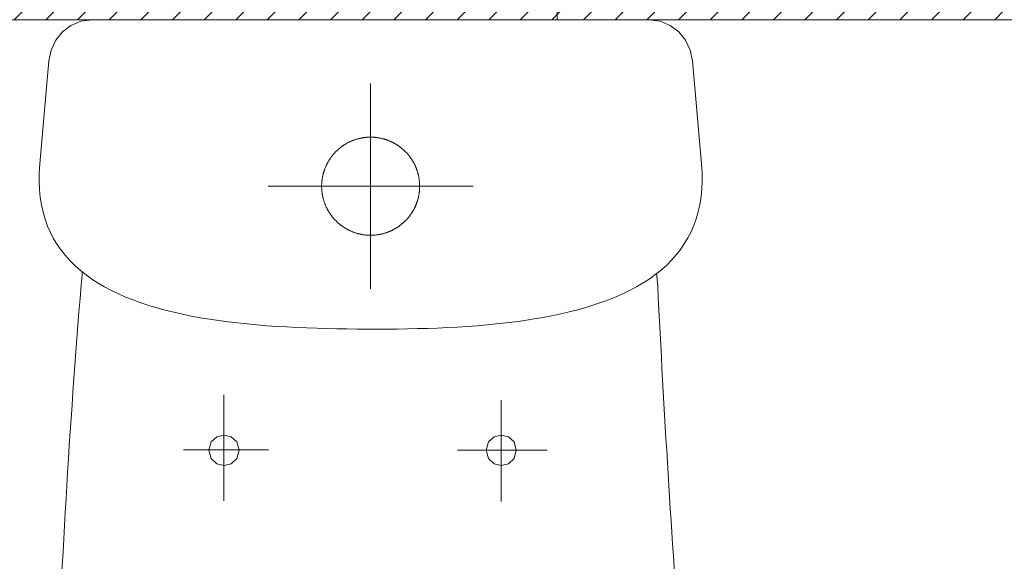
# Model space of a CAD drawing. Header units: inches. Extents: x 27484 to 71626, y -45113 to 39.
# Tile 90 of 256: x 34262 to 34317, y -31836 to -31806. Entities that reach past the tile are written whole.
import ezdxf

# ---------------------------------------------------------------- set-up
doc = ezdxf.new("R2010")
doc.units = ezdxf.units.IN
doc.header["$LTSCALE"] = 50
doc.header["$MEASUREMENT"] = 0
for name, color, linetype, lineweight in [('A-ARMATURA', 45, 'Continuous', 5), ('A-SCIANY', 5, 'Continuous', 18), ('A-ść. istn.', 8, 'Continuous', 0)]:
    doc.layers.add(name, color=color, linetype=linetype, lineweight=lineweight)

# ---------------------------------------------------------------- blocks, each defined once
blk = doc.blocks.new('A$C04280096')
at = {"layer": 'A-ARMATURA'}
for p, q in [((-161.82, -0.83), (-155.43, 0)), ((-155.43, 0), (155.43, 0)), ((155.43, 0), (161.82, -0.83)), ((-172.25, -6.79), (-167.48, -3.17)), ((-167.48, -3.17), (-161.82, -0.83)), ((161.82, -0.83), (167.48, -3.17)), ((167.48, -3.17), (172.25, -6.79)), ((-176, -11.46), (-172.25, -6.79)), ((172.25, -6.79), (176, -11.47)), ((-178.58, -16.96), (-176, -11.46)), ((176, -11.47), (178.58, -16.97)), ((-179.85, -23.06), (-178.58, -16.96)), ((178.58, -16.97), (179.85, -23.06)), ((-184.97, -80.5), (-179.85, -23.06)), ((179.85, -23.06), (184.97, -80.5)), ((0, -150.3), (0, -35.69)), ((-4.82, -66.02), (-5.1, -66.08)), ((-4.54, -65.97), (-4.82, -66.02)), ((-4.25, -65.93), (-4.54, -65.97)), ((-3.97, -65.89), (-4.25, -65.93)), ((-3.68, -65.85), (-3.97, -65.89)), ((-3.4, -65.81), (-3.68, -65.85)), ((-3.12, -65.77), (-3.4, -65.81)), ((-2.83, -65.74), (-3.12, -65.77)), ((-2.54, -65.72), (-2.83, -65.74)), ((-2.26, -65.69), (-2.54, -65.72)), ((-1.97, -65.67), (-2.26, -65.69)), ((-1.69, -65.65), (-1.97, -65.67)), ((-1.4, -65.63), (-1.69, -65.65)), ((-1.11, -65.62), (-1.4, -65.63)), ((-0.83, -65.61), (-1.11, -65.62)), ((-0.54, -65.6), (-0.83, -65.61)), ((-0.25, -65.6), (-0.54, -65.6)), ((0.03, -65.6), (-0.25, -65.6)), ((0.32, -65.6), (0.03, -65.6)), ((0.61, -65.6), (0.32, -65.6)), ((0.89, -65.61), (0.61, -65.6)), ((1.18, -65.62), (0.89, -65.61)), ((1.47, -65.64), (1.18, -65.62)), ((1.75, -65.65), (1.47, -65.64)), ((2.04, -65.67), (1.75, -65.65)), ((2.33, -65.7), (2.04, -65.67)), ((2.61, -65.72), (2.33, -65.7)), ((2.9, -65.75), (2.61, -65.72)), ((3.18, -65.78), (2.9, -65.75)), ((3.47, -65.82), (3.18, -65.78)), ((3.75, -65.86), (3.47, -65.82)), ((4.04, -65.9), (3.75, -65.86)), ((4.32, -65.94), (4.04, -65.9)), ((4.6, -65.99), (4.32, -65.94)), ((4.88, -66.04), (4.6, -65.99)), ((5.17, -66.09), (4.88, -66.04)), ((-16.99, -71.5), (-17.21, -71.68)), ((-16.76, -71.32), (-16.99, -71.5)), ((-16.54, -71.15), (-16.76, -71.32)), ((-16.31, -70.98), (-16.54, -71.15)), ((-16.08, -70.81), (-16.31, -70.98)), ((-15.84, -70.64), (-16.08, -70.81)), ((-15.61, -70.48), (-15.84, -70.64)), ((-15.37, -70.32), (-15.61, -70.48)), ((-15.13, -70.16), (-15.37, -70.32)), ((-14.89, -70), (-15.13, -70.16)), ((-14.65, -69.84), (-14.89, -70)), ((-14.41, -69.69), (-14.65, -69.84)), ((-14.16, -69.54), (-14.41, -69.69)), ((-13.92, -69.39), (-14.16, -69.54)), ((-13.67, -69.25), (-13.92, -69.39)), ((-13.42, -69.11), (-13.67, -69.25)), ((-13.17, -68.97), (-13.42, -69.11)), ((-12.92, -68.83), (-13.17, -68.97)), ((-12.66, -68.7), (-12.92, -68.83)), ((-12.41, -68.57), (-12.66, -68.7)), ((-12.15, -68.44), (-12.41, -68.57)), ((-11.89, -68.31), (-12.15, -68.44)), ((-11.63, -68.19), (-11.89, -68.31)), ((-11.37, -68.07), (-11.63, -68.19)), ((-11.11, -67.95), (-11.37, -68.07)), ((-10.85, -67.84), (-11.11, -67.95)), ((-10.58, -67.72), (-10.85, -67.84)), ((-10.32, -67.62), (-10.58, -67.72)), ((-10.05, -67.51), (-10.32, -67.62)), ((-9.79, -67.4), (-10.05, -67.51)), ((-9.52, -67.3), (-9.79, -67.4)), ((-9.25, -67.21), (-9.52, -67.3)), ((-8.98, -67.11), (-9.25, -67.21)), ((-8.71, -67.02), (-8.98, -67.11)), ((-8.43, -66.93), (-8.71, -67.02)), ((-8.16, -66.84), (-8.43, -66.93)), ((-7.89, -66.76), (-8.16, -66.84)), ((-7.61, -66.68), (-7.89, -66.76)), ((-7.33, -66.6), (-7.61, -66.68)), ((-7.06, -66.52), (-7.33, -66.6)), ((-6.78, -66.45), (-7.06, -66.52)), ((-6.5, -66.38), (-6.78, -66.45)), ((-6.22, -66.31), (-6.5, -66.38)), ((-5.94, -66.25), (-6.22, -66.31)), ((-5.66, -66.19), (-5.94, -66.25)), ((-5.38, -66.13), (-5.66, -66.19)), ((-5.1, -66.08), (-5.38, -66.13)), ((5.45, -66.14), (5.17, -66.09)), ((5.73, -66.2), (5.45, -66.14)), ((6.01, -66.26), (5.73, -66.2)), ((6.29, -66.33), (6.01, -66.26)), ((6.57, -66.4), (6.29, -66.33)), ((6.85, -66.47), (6.57, -66.4)), ((7.12, -66.54), (6.85, -66.47)), ((7.4, -66.62), (7.12, -66.54)), ((7.68, -66.69), (7.4, -66.62)), ((7.95, -66.78), (7.68, -66.69)), ((8.22, -66.86), (7.95, -66.78)), ((8.5, -66.95), (8.22, -66.86)), ((8.77, -67.04), (8.5, -66.95)), ((9.04, -67.13), (8.77, -67.04)), ((9.31, -67.23), (9.04, -67.13)), ((9.58, -67.33), (9.31, -67.23)), ((9.85, -67.43), (9.58, -67.33)), ((10.12, -67.53), (9.85, -67.43)), ((10.38, -67.64), (10.12, -67.53)), ((10.65, -67.75), (10.38, -67.64)), ((10.91, -67.86), (10.65, -67.75)), ((11.17, -67.98), (10.91, -67.86)), ((11.43, -68.1), (11.17, -67.98)), ((11.69, -68.22), (11.43, -68.1)), ((11.95, -68.34), (11.69, -68.22)), ((12.21, -68.47), (11.95, -68.34)), ((12.47, -68.6), (12.21, -68.47)), ((12.72, -68.73), (12.47, -68.6)), ((12.98, -68.86), (12.72, -68.73)), ((13.23, -69), (12.98, -68.86)), ((13.48, -69.14), (13.23, -69)), ((13.73, -69.28), (13.48, -69.14)), ((13.97, -69.43), (13.73, -69.28)), ((14.22, -69.58), (13.97, -69.43)), ((14.46, -69.73), (14.22, -69.58)), ((14.71, -69.88), (14.46, -69.73)), ((14.95, -70.03), (14.71, -69.88)), ((15.19, -70.19), (14.95, -70.03)), ((15.43, -70.35), (15.19, -70.19)), ((15.66, -70.52), (15.43, -70.35)), ((15.9, -70.68), (15.66, -70.52)), ((16.13, -70.85), (15.9, -70.68)), ((16.36, -71.02), (16.13, -70.85)), ((16.59, -71.19), (16.36, -71.02)), ((16.82, -71.37), (16.59, -71.19)), ((17.04, -71.54), (16.82, -71.37)), ((-22.14, -76.86), (-22.31, -77.09)), ((-21.97, -76.63), (-22.14, -76.86)), ((-21.8, -76.4), (-21.97, -76.63)), ((-21.63, -76.17), (-21.8, -76.4)), ((-21.45, -75.95), (-21.63, -76.17)), ((-21.27, -75.73), (-21.45, -75.95)), ((-21.09, -75.5), (-21.27, -75.73)), ((-20.9, -75.28), (-21.09, -75.5)), ((-20.72, -75.07), (-20.9, -75.28)), ((-20.53, -74.85), (-20.72, -75.07)), ((-20.34, -74.64), (-20.53, -74.85)), ((-20.14, -74.42), (-20.34, -74.64)), ((-19.95, -74.21), (-20.14, -74.42)), ((-19.75, -74.01), (-19.95, -74.21)), ((-19.55, -73.8), (-19.75, -74.01)), ((-19.35, -73.6), (-19.55, -73.8)), ((-19.14, -73.39), (-19.35, -73.6)), ((-18.94, -73.2), (-19.14, -73.39)), ((-18.73, -73), (-18.94, -73.2)), ((-18.52, -72.8), (-18.73, -73)), ((-18.31, -72.61), (-18.52, -72.8)), ((-18.09, -72.42), (-18.31, -72.61)), ((-17.87, -72.23), (-18.09, -72.42)), ((-17.66, -72.05), (-17.87, -72.23)), ((-17.44, -71.86), (-17.66, -72.05)), ((-17.21, -71.68), (-17.44, -71.86)), ((17.27, -71.72), (17.04, -71.54)), ((17.49, -71.91), (17.27, -71.72)), ((17.71, -72.09), (17.49, -71.91)), ((17.93, -72.28), (17.71, -72.09)), ((18.14, -72.46), (17.93, -72.28)), ((18.36, -72.66), (18.14, -72.46)), ((18.57, -72.85), (18.36, -72.66)), ((18.78, -73.04), (18.57, -72.85)), ((18.99, -73.24), (18.78, -73.04)), ((19.19, -73.44), (18.99, -73.24)), ((19.39, -73.64), (19.19, -73.44)), ((19.6, -73.85), (19.39, -73.64)), ((19.8, -74.05), (19.6, -73.85)), ((19.99, -74.26), (19.8, -74.05)), ((20.19, -74.47), (19.99, -74.26)), ((20.38, -74.69), (20.19, -74.47)), ((20.57, -74.9), (20.38, -74.69)), ((20.76, -75.12), (20.57, -74.9)), ((20.95, -75.33), (20.76, -75.12)), ((21.13, -75.56), (20.95, -75.33)), ((21.31, -75.78), (21.13, -75.56)), ((21.49, -76), (21.31, -75.78)), ((21.67, -76.23), (21.49, -76)), ((21.84, -76.46), (21.67, -76.23)), ((22.01, -76.69), (21.84, -76.46)), ((22.18, -76.92), (22.01, -76.69)), ((22.35, -77.15), (22.18, -76.92)), ((-185.28, -85.38), (-184.97, -80.5)), ((-25.24, -82.34), (-25.35, -82.61)), ((-25.13, -82.08), (-25.24, -82.34)), ((-25.01, -81.82), (-25.13, -82.08)), ((-24.89, -81.56), (-25.01, -81.82)), ((-24.77, -81.3), (-24.89, -81.56)), ((-24.65, -81.04), (-24.77, -81.3)), ((-24.52, -80.78), (-24.65, -81.04)), ((-24.39, -80.52), (-24.52, -80.78)), ((-24.26, -80.27), (-24.39, -80.52)), ((-24.13, -80.02), (-24.26, -80.27)), ((-23.99, -79.76), (-24.13, -80.02)), ((-23.85, -79.51), (-23.99, -79.76)), ((-23.71, -79.26), (-23.85, -79.51)), ((-23.56, -79.02), (-23.71, -79.26)), ((-23.42, -78.77), (-23.56, -79.02)), ((-23.27, -78.53), (-23.42, -78.77)), ((-23.11, -78.28), (-23.27, -78.53)), ((-22.96, -78.04), (-23.11, -78.28)), ((-22.8, -77.8), (-22.96, -78.04)), ((-22.64, -77.57), (-22.8, -77.8)), ((-22.48, -77.33), (-22.64, -77.57)), ((-22.31, -77.09), (-22.48, -77.33)), ((22.51, -77.38), (22.35, -77.15)), ((22.68, -77.62), (22.51, -77.38)), ((22.84, -77.86), (22.68, -77.62)), ((22.99, -78.1), (22.84, -77.86)), ((23.15, -78.34), (22.99, -78.1)), ((23.3, -78.58), (23.15, -78.34)), ((23.45, -78.83), (23.3, -78.58)), ((23.6, -79.08), (23.45, -78.83)), ((23.74, -79.32), (23.6, -79.08)), ((23.88, -79.57), (23.74, -79.32)), ((24.02, -79.82), (23.88, -79.57)), ((24.16, -80.08), (24.02, -79.82)), ((24.29, -80.33), (24.16, -80.08)), ((24.42, -80.58), (24.29, -80.33)), ((24.55, -80.84), (24.42, -80.58)), ((24.68, -81.1), (24.55, -80.84)), ((24.8, -81.36), (24.68, -81.1)), ((24.92, -81.62), (24.8, -81.36)), ((25.04, -81.88), (24.92, -81.62)), ((25.16, -82.14), (25.04, -81.88)), ((25.27, -82.41), (25.16, -82.14)), ((25.38, -82.67), (25.27, -82.41)), ((184.97, -80.5), (185.28, -85.44)), ((-185.34, -90.09), (-185.28, -85.38)), ((-26.9, -87.82), (-26.96, -88.11)), ((-26.85, -87.54), (-26.9, -87.82)), ((-26.79, -87.26), (-26.85, -87.54)), ((-26.73, -86.98), (-26.79, -87.26)), ((-26.66, -86.7), (-26.73, -86.98)), ((-26.6, -86.42), (-26.66, -86.7)), ((-26.53, -86.15), (-26.6, -86.42)), ((-26.45, -85.87), (-26.53, -86.15)), ((-26.38, -85.59), (-26.45, -85.87)), ((-26.3, -85.32), (-26.38, -85.59)), ((-26.22, -85.04), (-26.3, -85.32)), ((-26.13, -84.77), (-26.22, -85.04)), ((-26.04, -84.49), (-26.13, -84.77)), ((-25.95, -84.22), (-26.04, -84.49)), ((-25.86, -83.95), (-25.95, -84.22)), ((-25.76, -83.68), (-25.86, -83.95)), ((-25.67, -83.41), (-25.76, -83.68)), ((-25.56, -83.14), (-25.67, -83.41)), ((-25.46, -82.88), (-25.56, -83.14)), ((-25.35, -82.61), (-25.46, -82.88)), ((25.48, -82.94), (25.38, -82.67)), ((25.59, -83.21), (25.48, -82.94)), ((25.69, -83.47), (25.59, -83.21)), ((25.79, -83.74), (25.69, -83.47)), ((25.88, -84.01), (25.79, -83.74)), ((25.98, -84.29), (25.88, -84.01)), ((26.07, -84.56), (25.98, -84.29)), ((26.15, -84.83), (26.07, -84.56)), ((26.24, -85.11), (26.15, -84.83)), ((26.32, -85.38), (26.24, -85.11)), ((26.4, -85.66), (26.32, -85.38)), ((26.47, -85.93), (26.4, -85.66)), ((26.54, -86.21), (26.47, -85.93)), ((26.61, -86.49), (26.54, -86.21)), ((26.68, -86.77), (26.61, -86.49)), ((26.74, -87.05), (26.68, -86.77)), ((26.8, -87.33), (26.74, -87.05)), ((26.86, -87.61), (26.8, -87.33)), ((26.92, -87.89), (26.86, -87.61)), ((26.97, -88.17), (26.92, -87.89)), ((185.28, -85.44), (185.34, -90.2)), ((-185.15, -94.62), (-185.34, -90.09)), ((-57.3, -92.99), (57.3, -92.99)), ((-27.39, -92.67), (-27.4, -92.96)), ((-27.4, -92.96), (-27.39, -93.24)), ((-27.38, -92.1), (-27.39, -92.38)), ((-27.39, -92.38), (-27.39, -92.67)), ((-27.39, -93.24), (-27.39, -93.53)), ((-27.39, -93.53), (-27.38, -93.82)), ((-27.37, -91.81), (-27.38, -92.1)), ((-27.36, -91.52), (-27.37, -91.81)), ((-27.34, -91.24), (-27.36, -91.52)), ((-27.32, -90.95), (-27.34, -91.24)), ((-27.3, -90.67), (-27.32, -90.95)), ((-27.27, -90.38), (-27.3, -90.67)), ((-27.24, -90.09), (-27.27, -90.38)), ((-27.21, -89.81), (-27.24, -90.09)), ((-27.18, -89.52), (-27.21, -89.81)), ((-27.14, -89.24), (-27.18, -89.52)), ((-27.1, -88.96), (-27.14, -89.24)), ((-27.05, -88.67), (-27.1, -88.96)), ((-27.01, -88.39), (-27.05, -88.67)), ((-26.96, -88.11), (-27.01, -88.39)), ((27.02, -88.46), (26.97, -88.17)), ((27.06, -88.74), (27.02, -88.46)), ((27.11, -89.02), (27.06, -88.74)), ((27.15, -89.31), (27.11, -89.02)), ((27.18, -89.59), (27.15, -89.31)), ((27.22, -89.88), (27.18, -89.59)), ((27.25, -90.16), (27.22, -89.88)), ((27.28, -90.45), (27.25, -90.16)), ((27.3, -90.73), (27.28, -90.45)), ((27.32, -91.02), (27.3, -90.73)), ((27.34, -91.3), (27.32, -91.02)), ((27.36, -91.59), (27.34, -91.3)), ((27.37, -91.88), (27.36, -91.59)), ((27.38, -92.16), (27.37, -91.88)), ((27.39, -92.45), (27.38, -92.16)), ((27.39, -92.74), (27.39, -92.45)), ((27.4, -93.03), (27.39, -92.74)), ((27.39, -93.32), (27.4, -93.03)), ((27.39, -93.6), (27.39, -93.32)), ((27.4, -92.99), (27.4, -92.99)), ((27.4, -93.03), (27.4, -93.03)), ((185.34, -90.2), (185.15, -94.79)), ((-184.71, -99), (-185.15, -94.62)), ((-184.04, -103.2), (-184.71, -99)), ((-27.38, -93.82), (-27.37, -94.1)), ((-27.37, -94.1), (-27.36, -94.39)), ((-27.36, -94.39), (-27.34, -94.68)), ((-27.34, -94.68), (-27.32, -94.96)), ((-27.32, -94.96), (-27.3, -95.25)), ((-27.3, -95.25), (-27.28, -95.54)), ((-27.28, -95.54), (-27.25, -95.82)), ((-27.25, -95.82), (-27.22, -96.11)), ((-27.22, -96.11), (-27.18, -96.39)), ((-27.18, -96.39), (-27.15, -96.68)), ((-27.15, -96.68), (-27.11, -96.96)), ((-27.11, -96.96), (-27.06, -97.24)), ((-27.06, -97.24), (-27.02, -97.53)), ((-27.02, -97.53), (-26.97, -97.81)), ((-26.97, -97.81), (-26.92, -98.09)), ((-26.92, -98.09), (-26.86, -98.37)), ((-26.86, -98.37), (-26.8, -98.65)), ((-26.8, -98.65), (-26.74, -98.93)), ((-26.74, -98.93), (-26.68, -99.21)), ((26.66, -99.28), (26.73, -99)), ((26.73, -99), (26.79, -98.72)), ((26.79, -98.72), (26.85, -98.44)), ((26.85, -98.44), (26.9, -98.16)), ((26.9, -98.16), (26.96, -97.88)), ((26.96, -97.88), (27.01, -97.6)), ((27.01, -97.6), (27.05, -97.32)), ((27.05, -97.32), (27.1, -97.03)), ((27.1, -97.03), (27.14, -96.75)), ((27.14, -96.75), (27.17, -96.46)), ((27.17, -96.46), (27.21, -96.18)), ((27.21, -96.18), (27.24, -95.89)), ((27.24, -95.89), (27.27, -95.61)), ((27.27, -95.61), (27.3, -95.32)), ((27.3, -95.32), (27.32, -95.04)), ((27.32, -95.04), (27.34, -94.75)), ((27.34, -94.75), (27.36, -94.46)), ((27.36, -94.46), (27.37, -94.18)), ((27.37, -94.18), (27.38, -93.89)), ((27.38, -93.89), (27.39, -93.6)), ((185.15, -94.79), (184.7, -99.21)), ((-183.13, -107.25), (-184.04, -103.2)), ((-26.68, -99.21), (-26.61, -99.49)), ((-26.61, -99.49), (-26.54, -99.77)), ((-26.54, -99.77), (-26.47, -100.05)), ((-26.47, -100.05), (-26.4, -100.33)), ((-26.4, -100.33), (-26.32, -100.6)), ((-26.32, -100.6), (-26.24, -100.88)), ((-26.24, -100.88), (-26.15, -101.15)), ((-26.15, -101.15), (-26.07, -101.42)), ((-26.07, -101.42), (-25.98, -101.7)), ((-25.98, -101.7), (-25.88, -101.97)), ((-25.88, -101.97), (-25.79, -102.24)), ((-25.79, -102.24), (-25.69, -102.51)), ((-25.69, -102.51), (-25.59, -102.78)), ((-25.59, -102.78), (-25.48, -103.04)), ((-25.48, -103.04), (-25.38, -103.31)), ((-25.38, -103.31), (-25.27, -103.58)), ((-25.27, -103.58), (-25.16, -103.84)), ((-25.16, -103.84), (-25.04, -104.1)), ((-25.04, -104.1), (-24.92, -104.36)), ((-24.92, -104.36), (-24.8, -104.62)), ((24.77, -104.69), (24.89, -104.43)), ((24.89, -104.43), (25.01, -104.17)), ((25.01, -104.17), (25.13, -103.91)), ((25.13, -103.91), (25.24, -103.64)), ((25.24, -103.64), (25.35, -103.38)), ((25.35, -103.38), (25.46, -103.11)), ((25.46, -103.11), (25.56, -102.85)), ((25.56, -102.85), (25.66, -102.58)), ((25.66, -102.58), (25.76, -102.31)), ((25.76, -102.31), (25.86, -102.04)), ((25.86, -102.04), (25.95, -101.77)), ((25.95, -101.77), (26.04, -101.49)), ((26.04, -101.49), (26.13, -101.22)), ((26.13, -101.22), (26.22, -100.95)), ((26.22, -100.95), (26.3, -100.67)), ((26.3, -100.67), (26.38, -100.4)), ((26.38, -100.4), (26.45, -100.12)), ((26.45, -100.12), (26.53, -99.84)), ((26.53, -99.84), (26.6, -99.56)), ((26.6, -99.56), (26.66, -99.28)), ((184.02, -103.46), (183.1, -107.54)), ((184.7, -99.21), (184.02, -103.46)), ((-182, -111.14), (-183.13, -107.25)), ((-24.8, -104.62), (-24.68, -104.88)), ((-24.68, -104.88), (-24.55, -105.14)), ((-24.55, -105.14), (-24.43, -105.4)), ((-24.43, -105.4), (-24.29, -105.65)), ((-24.29, -105.65), (-24.16, -105.91)), ((-24.16, -105.91), (-24.02, -106.16)), ((-24.02, -106.16), (-23.88, -106.41)), ((-23.88, -106.41), (-23.74, -106.66)), ((-23.74, -106.66), (-23.6, -106.91)), ((-23.6, -106.91), (-23.45, -107.15)), ((-23.45, -107.15), (-23.3, -107.4)), ((-23.3, -107.4), (-23.15, -107.64)), ((-23.15, -107.64), (-23, -107.88)), ((-23, -107.88), (-22.84, -108.12)), ((-22.84, -108.12), (-22.68, -108.36)), ((-22.68, -108.36), (-22.52, -108.6)), ((-22.52, -108.6), (-22.35, -108.83)), ((-22.35, -108.83), (-22.18, -109.07)), ((-22.18, -109.07), (-22.01, -109.3)), ((-22.01, -109.3), (-21.84, -109.53)), ((-21.84, -109.53), (-21.67, -109.76)), ((-21.67, -109.76), (-21.49, -109.98)), ((-21.49, -109.98), (-21.31, -110.21)), ((21.27, -110.26), (21.45, -110.04)), ((21.45, -110.04), (21.62, -109.81)), ((21.62, -109.81), (21.8, -109.59)), ((21.8, -109.59), (21.97, -109.36)), ((21.97, -109.36), (22.14, -109.13)), ((22.14, -109.13), (22.31, -108.89)), ((22.31, -108.89), (22.47, -108.66)), ((22.47, -108.66), (22.64, -108.42)), ((22.64, -108.42), (22.8, -108.18)), ((22.8, -108.18), (22.96, -107.94)), ((22.96, -107.94), (23.11, -107.7)), ((23.11, -107.7), (23.26, -107.46)), ((23.26, -107.46), (23.41, -107.22)), ((23.41, -107.22), (23.56, -106.97)), ((23.56, -106.97), (23.71, -106.72)), ((23.71, -106.72), (23.85, -106.47)), ((23.85, -106.47), (23.99, -106.22)), ((23.99, -106.22), (24.13, -105.97)), ((24.13, -105.97), (24.26, -105.72)), ((24.26, -105.72), (24.39, -105.46)), ((24.39, -105.46), (24.52, -105.21)), ((24.52, -105.21), (24.65, -104.95)), ((24.65, -104.95), (24.77, -104.69)), ((183.1, -107.54), (181.95, -111.46)), ((-180.65, -114.88), (-182, -111.14)), ((-179.08, -118.47), (-180.65, -114.88)), ((-21.31, -110.21), (-21.13, -110.43)), ((-21.13, -110.43), (-20.95, -110.65)), ((-20.95, -110.65), (-20.76, -110.87)), ((-20.76, -110.87), (-20.57, -111.08)), ((-20.57, -111.08), (-20.38, -111.3)), ((-20.38, -111.3), (-20.19, -111.51)), ((-20.19, -111.51), (-19.99, -111.72)), ((-19.99, -111.72), (-19.8, -111.93)), ((-19.8, -111.93), (-19.6, -112.13)), ((-19.6, -112.13), (-19.4, -112.34)), ((-19.4, -112.34), (-19.19, -112.54)), ((-19.19, -112.54), (-18.99, -112.74)), ((-18.99, -112.74), (-18.78, -112.94)), ((-18.78, -112.94), (-18.57, -113.13)), ((-18.57, -113.13), (-18.36, -113.33)), ((-18.36, -113.33), (-18.14, -113.52)), ((-18.14, -113.52), (-17.93, -113.71)), ((-17.93, -113.71), (-17.71, -113.89)), ((-17.71, -113.89), (-17.49, -114.08)), ((-17.49, -114.08), (-17.27, -114.26)), ((-17.27, -114.26), (-17.04, -114.44)), ((-17.04, -114.44), (-16.82, -114.62)), ((-16.82, -114.62), (-16.59, -114.79)), ((-16.59, -114.79), (-16.36, -114.96)), ((-16.36, -114.96), (-16.13, -115.14)), ((-16.13, -115.14), (-15.9, -115.3)), ((-15.9, -115.3), (-15.66, -115.47)), ((-15.66, -115.47), (-15.43, -115.63)), ((15.37, -115.67), (15.6, -115.51)), ((15.6, -115.51), (15.84, -115.34)), ((15.84, -115.34), (16.07, -115.18)), ((16.07, -115.18), (16.3, -115.01)), ((16.3, -115.01), (16.53, -114.84)), ((16.53, -114.84), (16.76, -114.66)), ((16.76, -114.66), (16.99, -114.49)), ((16.99, -114.49), (17.21, -114.31)), ((17.21, -114.31), (17.43, -114.12)), ((17.43, -114.12), (17.65, -113.94)), ((17.65, -113.94), (17.87, -113.76)), ((17.87, -113.76), (18.09, -113.57)), ((18.09, -113.57), (18.3, -113.38)), ((18.3, -113.38), (18.52, -113.18)), ((18.52, -113.18), (18.73, -112.99)), ((18.73, -112.99), (18.94, -112.79)), ((18.94, -112.79), (19.14, -112.59)), ((19.14, -112.59), (19.35, -112.39)), ((19.35, -112.39), (19.55, -112.19)), ((19.55, -112.19), (19.75, -111.98)), ((19.75, -111.98), (19.95, -111.77)), ((19.95, -111.77), (20.14, -111.56)), ((20.14, -111.56), (20.33, -111.35)), ((20.33, -111.35), (20.53, -111.14)), ((20.53, -111.14), (20.71, -110.92)), ((20.71, -110.92), (20.9, -110.7)), ((20.9, -110.7), (21.09, -110.48)), ((21.09, -110.48), (21.27, -110.26)), ((180.58, -115.23), (178.98, -118.84)), ((181.95, -111.46), (180.58, -115.23)), ((-177.3, -121.91), (-179.08, -118.47)), ((-15.43, -115.63), (-15.19, -115.79)), ((-15.19, -115.79), (-14.95, -115.95)), ((-14.95, -115.95), (-14.71, -116.1)), ((-14.71, -116.1), (-14.47, -116.26)), ((-14.47, -116.26), (-14.22, -116.41)), ((-14.22, -116.41), (-13.98, -116.55)), ((-13.98, -116.55), (-13.73, -116.7)), ((-13.73, -116.7), (-13.48, -116.84)), ((-13.48, -116.84), (-13.23, -116.98)), ((-13.23, -116.98), (-12.98, -117.12)), ((-12.98, -117.12), (-12.72, -117.25)), ((-12.72, -117.25), (-12.47, -117.39)), ((-12.47, -117.39), (-12.21, -117.52)), ((-12.21, -117.52), (-11.96, -117.64)), ((-11.96, -117.64), (-11.7, -117.77)), ((-11.7, -117.77), (-11.44, -117.89)), ((-11.44, -117.89), (-11.18, -118.01)), ((-11.18, -118.01), (-10.91, -118.12)), ((-10.91, -118.12), (-10.65, -118.23)), ((-10.65, -118.23), (-10.38, -118.34)), ((-10.38, -118.34), (-10.12, -118.45)), ((-10.12, -118.45), (-9.85, -118.56)), ((-9.85, -118.56), (-9.58, -118.66)), ((-9.58, -118.66), (-9.31, -118.76)), ((-9.31, -118.76), (-9.04, -118.85)), ((-9.04, -118.85), (-8.77, -118.95)), ((-8.77, -118.95), (-8.5, -119.04)), ((-8.5, -119.04), (-8.23, -119.12)), ((-8.23, -119.12), (-7.95, -119.21)), ((-7.95, -119.21), (-7.68, -119.29)), ((-7.68, -119.29), (-7.4, -119.37)), ((-7.4, -119.37), (-7.13, -119.45)), ((-7.13, -119.45), (-6.85, -119.52)), ((-6.85, -119.52), (-6.57, -119.59)), ((-6.57, -119.59), (-6.29, -119.66)), ((-6.29, -119.66), (-6.01, -119.72)), ((-6.01, -119.72), (-5.73, -119.78)), ((-5.73, -119.78), (-5.45, -119.84)), ((-5.45, -119.84), (-5.17, -119.9)), ((-5.17, -119.9), (-4.89, -119.95)), ((-4.89, -119.95), (-4.6, -120)), ((-4.6, -120), (-4.32, -120.04)), ((-4.32, -120.04), (-4.04, -120.09)), ((-4.04, -120.09), (-3.75, -120.13)), ((-3.75, -120.13), (-3.47, -120.17)), ((-3.47, -120.17), (-3.18, -120.2)), ((-3.18, -120.2), (-2.9, -120.23)), ((-2.9, -120.23), (-2.61, -120.26)), ((-2.61, -120.26), (-2.33, -120.29)), ((-2.33, -120.29), (-2.04, -120.31)), ((-2.04, -120.31), (-1.76, -120.33)), ((-1.76, -120.33), (-1.47, -120.35)), ((-1.47, -120.35), (-1.18, -120.36)), ((-1.18, -120.36), (-0.9, -120.37)), ((-0.9, -120.37), (-0.61, -120.38)), ((-0.61, -120.38), (-0.32, -120.39)), ((-0.32, -120.39), (-0.04, -120.39)), ((-0.04, -120.39), (0.25, -120.39)), ((0.25, -120.39), (0.54, -120.38)), ((0.54, -120.38), (0.82, -120.38)), ((0.82, -120.38), (1.11, -120.37)), ((1.11, -120.37), (1.4, -120.35)), ((1.4, -120.35), (1.68, -120.34)), ((1.68, -120.34), (1.97, -120.32)), ((1.97, -120.32), (2.26, -120.29)), ((2.26, -120.29), (2.54, -120.27)), ((2.54, -120.27), (2.83, -120.24)), ((2.83, -120.24), (3.11, -120.21)), ((3.11, -120.21), (3.4, -120.18)), ((3.4, -120.18), (3.68, -120.14)), ((3.68, -120.14), (3.97, -120.1)), ((3.97, -120.1), (4.25, -120.06)), ((4.25, -120.06), (4.53, -120.01)), ((4.53, -120.01), (4.82, -119.96)), ((4.82, -119.96), (5.1, -119.91)), ((5.1, -119.91), (5.38, -119.85)), ((5.38, -119.85), (5.66, -119.8)), ((5.66, -119.8), (5.94, -119.74)), ((5.94, -119.74), (6.22, -119.67)), ((6.22, -119.67), (6.5, -119.61)), ((6.5, -119.61), (6.78, -119.54)), ((6.78, -119.54), (7.06, -119.46)), ((7.06, -119.46), (7.33, -119.39)), ((7.33, -119.39), (7.61, -119.31)), ((7.61, -119.31), (7.88, -119.23)), ((7.88, -119.23), (8.16, -119.15)), ((8.16, -119.15), (8.43, -119.06)), ((8.43, -119.06), (8.7, -118.97)), ((8.7, -118.97), (8.97, -118.88)), ((8.97, -118.88), (9.25, -118.78)), ((9.25, -118.78), (9.52, -118.68)), ((9.52, -118.68), (9.78, -118.58)), ((9.78, -118.58), (10.05, -118.48)), ((10.05, -118.48), (10.32, -118.37)), ((10.32, -118.37), (10.58, -118.26)), ((10.58, -118.26), (10.85, -118.15)), ((10.85, -118.15), (11.11, -118.03)), ((11.11, -118.03), (11.37, -117.92)), ((11.37, -117.92), (11.63, -117.8)), ((11.63, -117.8), (11.89, -117.67)), ((11.89, -117.67), (12.15, -117.55)), ((12.15, -117.55), (12.4, -117.42)), ((12.4, -117.42), (12.66, -117.29)), ((12.66, -117.29), (12.91, -117.15)), ((12.91, -117.15), (13.17, -117.02)), ((13.17, -117.02), (13.42, -116.88)), ((13.42, -116.88), (13.67, -116.74)), ((13.67, -116.74), (13.91, -116.59)), ((13.91, -116.59), (14.16, -116.44)), ((14.16, -116.44), (14.41, -116.3)), ((14.41, -116.3), (14.65, -116.14)), ((14.65, -116.14), (14.89, -115.99)), ((14.89, -115.99), (15.13, -115.83)), ((15.13, -115.83), (15.37, -115.67)), ((178.98, -118.84), (177.18, -122.29)), ((-175.32, -125.21), (-177.3, -121.91)), ((-173.14, -128.36), (-175.32, -125.21)), ((175.16, -125.6), (172.95, -128.76)), ((177.18, -122.29), (175.16, -125.6)), ((-170.76, -131.37), (-173.14, -128.36)), ((-168.2, -134.25), (-170.76, -131.37)), ((170.54, -131.78), (167.94, -134.67)), ((172.95, -128.76), (170.54, -131.78)), ((-165.45, -137), (-168.2, -134.25)), ((-162.53, -139.61), (-165.45, -137)), ((165.16, -137.41), (162.19, -140.02)), ((167.94, -134.67), (165.16, -137.41)), ((-159.44, -142.1), (-162.53, -139.61)), ((-159.94, -143.35), (-159.8, -141.81)), ((-156.18, -144.47), (-159.44, -142.1)), ((159.06, -142.51), (155.76, -144.86)), ((162.19, -140.02), (159.06, -142.51)), ((161.15, -140.85), (161.32, -142.74)), ((161.32, -142.74), (161.82, -148.3)), ((-160.46, -148.9), (-159.94, -143.35)), ((-152.76, -146.71), (-156.18, -144.47)), ((-149.19, -148.84), (-152.76, -146.71)), ((152.29, -147.1), (148.67, -149.21)), ((155.76, -144.86), (152.29, -147.1)), ((-145.47, -150.85), (-149.19, -148.84)), ((-141.61, -152.75), (-145.47, -150.85)), ((-137.6, -154.55), (-141.61, -152.75)), ((140.99, -153.1), (136.94, -154.87)), ((144.91, -151.21), (140.99, -153.1)), ((148.67, -149.21), (144.91, -151.21)), ((-133.47, -156.23), (-137.6, -154.55)), ((-129.21, -157.82), (-133.47, -156.23)), ((-124.83, -159.3), (-129.21, -157.82)), ((-120.34, -160.69), (-124.83, -159.3)), ((124.02, -159.56), (119.47, -160.93)), ((128.45, -158.1), (124.02, -159.56)), ((132.76, -156.54), (128.45, -158.1)), ((136.94, -154.87), (132.76, -156.54)), ((-115.74, -161.98), (-120.34, -160.69)), ((-111.03, -163.18), (-115.74, -161.98)), ((-106.22, -164.3), (-111.03, -163.18)), ((-101.32, -165.33), (-106.22, -164.3)), ((105.2, -164.47), (100.25, -165.48)), ((110.06, -163.38), (105.2, -164.47)), ((114.82, -162.2), (110.06, -163.38)), ((119.47, -160.93), (114.82, -162.2)), ((-96.34, -166.28), (-101.32, -165.33)), ((-91.27, -167.15), (-96.34, -166.28)), ((-86.13, -167.94), (-91.27, -167.15)), ((-80.92, -168.66), (-86.13, -167.94)), ((-75.64, -169.31), (-80.92, -168.66)), ((-70.3, -169.9), (-75.64, -169.31)), ((-64.91, -170.42), (-70.3, -169.9)), ((-59.47, -170.88), (-64.91, -170.42)), ((63.5, -170.43), (58.01, -170.88)), ((68.93, -169.93), (63.5, -170.43)), ((74.31, -169.36), (68.93, -169.93)), ((79.64, -168.73), (74.31, -169.36)), ((84.9, -168.03), (79.64, -168.73)), ((90.09, -167.25), (84.9, -168.03)), ((95.21, -166.41), (90.09, -167.25)), ((100.25, -165.48), (95.21, -166.41)), ((-53.99, -171.29), (-59.47, -170.88)), ((-48.48, -171.63), (-53.99, -171.29)), ((-42.93, -171.93), (-48.48, -171.63)), ((-37.36, -172.18), (-42.93, -171.93)), ((-31.76, -172.38), (-37.36, -172.18)), ((-26.15, -172.54), (-31.76, -172.38)), ((-20.54, -172.66), (-26.15, -172.54)), ((-14.92, -172.75), (-20.54, -172.66)), ((-9.3, -172.8), (-14.92, -172.75)), ((-3.69, -172.82), (-9.3, -172.8)), ((1.9, -172.81), (-3.69, -172.82)), ((7.53, -172.78), (1.9, -172.81)), ((1.9, -172.81), (1.9, -172.81)), ((13.18, -172.71), (7.53, -172.78)), ((18.82, -172.62), (13.18, -172.71)), ((24.47, -172.5), (18.82, -172.62)), ((30.11, -172.34), (24.47, -172.5)), ((35.74, -172.14), (30.11, -172.34)), ((41.35, -171.9), (35.74, -172.14)), ((46.93, -171.61), (41.35, -171.9)), ((52.49, -171.27), (46.93, -171.61)), ((58.01, -170.88), (52.49, -171.27)), ((-72.95, -212.51), (-72.95, -269.03)), ((82.03, -209.47), (82.03, -268.73)), ((-81.42, -240.48), (-80.17, -235.82)), ((-80.17, -235.82), (-77.06, -233.02)), ((-77.06, -233.02), (-73.01, -232.08)), ((-73.01, -232.08), (-68.97, -233.02)), ((-68.97, -233.02), (-65.86, -235.82)), ((-65.86, -235.82), (-64.61, -240.48)), ((73.56, -240.48), (74.8, -235.82)), ((74.8, -235.82), (77.92, -233.02)), ((77.92, -233.02), (81.96, -232.08)), ((81.96, -232.08), (86.01, -233.02)), ((86.01, -233.02), (89.12, -235.82)), ((89.12, -235.82), (90.37, -240.48)), ((-98.64, -240.47), (-48.47, -240.47)), ((-80.17, -245.15), (-81.42, -240.48)), ((-64.61, -240.49), (-65.86, -245.15)), ((-64.61, -240.48), (-64.61, -240.49)), ((57.18, -240.16), (104.61, -240.16)), ((74.8, -245.15), (73.56, -240.48)), ((90.37, -240.49), (89.12, -245.15)), ((90.37, -240.48), (90.37, -240.49)), ((-77.06, -247.95), (-80.17, -245.15)), ((-65.86, -245.15), (-68.97, -247.95)), ((77.92, -247.95), (74.8, -245.15)), ((89.12, -245.15), (86, -247.95)), ((-73.01, -248.89), (-77.06, -247.95)), ((-68.97, -247.95), (-73.01, -248.89)), ((81.96, -248.89), (77.92, -247.95)), ((86, -247.95), (81.96, -248.89))]:
    blk.add_line(p, q, dxfattribs=at)
at = {"layer": 'A-ARMATURA', "linetype": 'Continuous'}
for centre, radius, start, end in [((-5010.96, -574.67), 5190.32, 2.07305, 4.71198), ((-8576.26, 264.4), 8425.94, 355.762455, 357.188478)]:
    blk.add_arc(centre, radius, start, end, dxfattribs=at)
blk = doc.blocks.new('A$C6D4569AD')
at = {"layer": 'A-ARMATURA', "xscale": -0.09999999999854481, "yscale": 0.1000000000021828, "zscale": 0.1, "rotation": 270}
blk.add_blockref('A$C04280096', (15.03, 0), dxfattribs=at)

msp = doc.modelspace()

# ---------------------------------------------------------------- hatches: boundary and pattern name
at = {"layer": 'A-ść. istn.', "ltscale": 0.1}
h = msp.add_hatch(dxfattribs=at)
h.set_pattern_fill('ANSI31', color=256, scale=10)
h.set_pattern_definition([(45, (31560.1443, -34930.5661), (-0.88388348, 0.88388348), [])])
h.paths.add_polyline_path([(34554.98246, -31793.56607), (34519.48246, -31793.56607), (34519.48246, -31806.06607), (34542.48246, -31806.06607), (34542.48246, -31807.06607), (34554.98246, -31807.06607)])
h.paths.add_polyline_path([(34369.48246, -31793.56607), (34344.48246, -31793.56607), (34344.48246, -31806.06607), (34369.48246, -31806.06607)])
h.paths.add_polyline_path([(34369.48246, -31769.06607), (34344.48246, -31769.06607), (34344.48246, -31793.56607), (34369.48246, -31793.56607)])
edge = h.paths.add_edge_path()
edge.add_line((34343.48246, -31769.06607), (34318.48246, -31769.06607))
edge.add_line((34318.48246, -31769.06607), (34318.48246, -31793.56607))
edge.add_line((34318.48246, -31793.56607), (34323.48246, -31793.56607))
edge.add_arc((34330.98246, -31793.56607), 7.5, 135, 179.999999, ccw=False)
edge.add_arc((34330.98246, -31793.56607), 7.5, 0.000001, 135, ccw=False)
edge.add_line((34338.48246, -31793.56607), (34343.48246, -31793.56607))
edge.add_line((34343.48246, -31793.56607), (34343.48246, -31769.06607))
edge = h.paths.add_edge_path()
edge.add_line((34343.48246, -31793.56607), (34338.48246, -31793.56607))
edge.add_arc((34330.98246, -31793.56607), 7.5, -45, 0.000001, ccw=False)
edge.add_arc((34330.98246, -31793.56607), 7.5, 179.999999, 315, ccw=False)
edge.add_line((34323.48246, -31793.56607), (34318.48246, -31793.56607))
edge.add_line((34318.48246, -31793.56607), (34318.48246, -31806.06607))
edge.add_line((34318.48246, -31806.06607), (34343.48246, -31806.06607))
edge.add_line((34343.48246, -31806.06607), (34343.48246, -31793.56607))
h.paths.add_polyline_path([(34317.48246, -31793.56607), (34292.48246, -31793.56607), (34292.48246, -31806.06607), (34317.48246, -31806.06607)])
h.paths.add_polyline_path([(34317.48246, -31769.06607), (34292.48246, -31769.06607), (34292.48246, -31793.56607), (34317.48246, -31793.56607)])
h.paths.add_polyline_path([(34142.48246, -31793.56607), (34092.01606, -31793.56607), (34092.01606, -31806.06607), (34142.48246, -31806.06607)])
h.paths.add_polyline_path([(34142.48246, -31769.06607), (34092.01606, -31769.06607), (34092.01606, -31793.56607), (34142.48246, -31793.56607)])
h.paths.add_polyline_path([(34092.01606, -31769.06607), (34039.48246, -31769.06607), (34039.48246, -31663.56607), (34014.98246, -31663.56607), (34014.98246, -31793.56607), (34092.01606, -31793.56607)])
h.paths.add_polyline_path([(34092.01606, -31793.56607), (34014.98246, -31793.56607), (34014.98246, -31807.06607), (34027.48246, -31807.06607), (34027.48246, -31806.06607), (34092.01606, -31806.06607)])
h.paths.add_polyline_path([(34014.98246, -31793.56607), (34002.48246, -31793.56607), (34002.48246, -31807.06607), (34014.98246, -31807.06607)])
h.paths.add_polyline_path([(34014.98246, -31663.56607), (34002.48246, -31663.56607), (34002.48246, -31676.06607), (34002.48246, -31793.56607), (34014.98246, -31793.56607)])
h.paths.add_polyline_path([(34039.48246, -31639.06607), (34014.98246, -31639.06607), (34014.98246, -31663.56607), (34039.48246, -31663.56607)])
h.paths.add_polyline_path([(34014.98246, -31639.06607), (34002.48246, -31639.06607), (34002.48246, -31658.06607), (34002.48246, -31663.56607), (34014.98246, -31663.56607)])
h.paths.add_polyline_path([(34142.48246, -31781.06607), (34217.48246, -31781.06607), (34217.48246, -31769.06607), (34142.48246, -31769.06607)])
h.paths.add_polyline_path([(34217.48246, -31791.06607), (34142.48246, -31791.06607), (34142.48246, -31806.06607), (34217.48246, -31806.06607)])
h.paths.add_polyline_path([(34292.48246, -31791.06607), (34217.48246, -31791.06607), (34217.48246, -31806.06607), (34292.48246, -31806.06607)])
h.paths.add_polyline_path([(34217.48246, -31781.06607), (34292.48246, -31781.06607), (34292.48246, -31769.06607), (34217.48246, -31769.06607)])
h.paths.add_polyline_path([(34369.48246, -31781.06607), (34444.48246, -31781.06607), (34444.48246, -31769.06607), (34369.48246, -31769.06607)])
h.paths.add_polyline_path([(34444.48246, -31791.06607), (34369.48246, -31791.06607), (34369.48246, -31806.06607), (34444.48246, -31806.06607)])
h.paths.add_polyline_path([(34444.48246, -31781.06607), (34519.48246, -31781.06607), (34519.48246, -31769.06607), (34444.48246, -31769.06607)])
h.paths.add_polyline_path([(34519.48246, -31791.06607), (34444.48246, -31791.06607), (34444.48246, -31806.06607), (34519.48246, -31806.06607)])

# ---------------------------------------------------------------- linework, layer by layer
at = {"layer": 'A-SCIANY', "ltscale": 3}
for p, q in [((34292.48246, -31806.06607), (34292.48246, -31781.06607)), ((34027.48246, -31806.06607), (34542.48246, -31806.06607))]:
    msp.add_line(p, q, dxfattribs=at)

# ---------------------------------------------------------------- block references
at = {"layer": 'A-ARMATURA', "lineweight": -3, "rotation": 90}
msp.add_blockref('A$C6D4569AD', (34282.0663, -31821.09566), dxfattribs=at)

doc.saveas('drawing.dxf')
